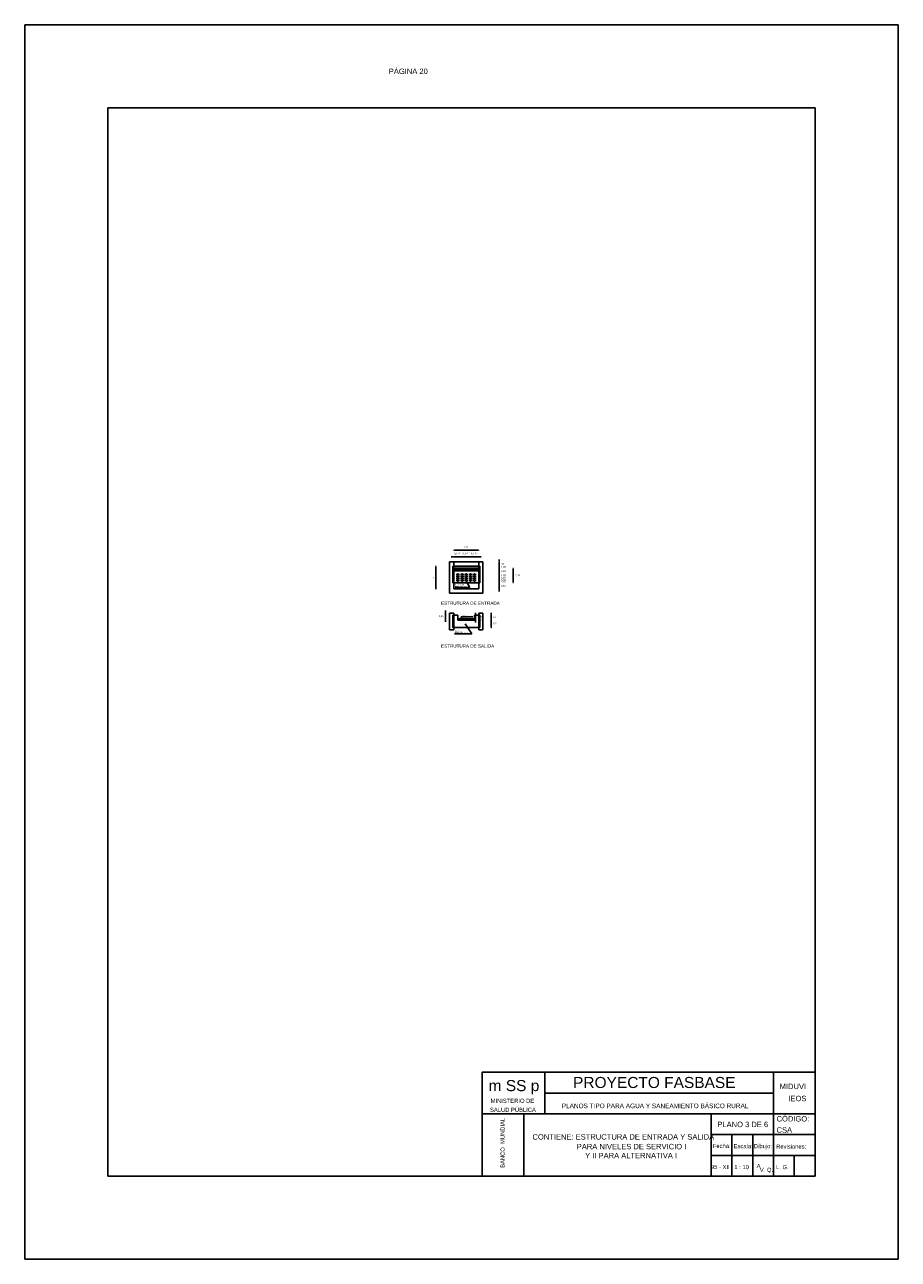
# Model space of a CAD drawing. Header units: metres. Extents: x 2029 to 4131, y 3282 to 4383.
# Tile 21 of 26: x 2462 to 2483, y 4353 to 4383. Entities that reach past the tile are written whole.
import ezdxf
from ezdxf.enums import TextEntityAlignment as Align

# ---------------------------------------------------------------- set-up
doc = ezdxf.new("R2010")
doc.units = ezdxf.units.M
doc.linetypes.add('ACAD_ISO02W100', pattern=[15, 12, -3])
doc.layers.add('Cotas', color=7, linetype='Continuous')
doc.layers.add('Dibujo', color=7, linetype='Continuous')
doc.styles.add('Annotative', font='arial.ttf')
doc.styles.get("Standard").update_dxf_attribs({"font": 'arial.ttf'})
doc.dimstyles.new('Vero', dxfattribs={"dimtxt": 0.04, "dimasz": 0.03, "dimexe": 1.25, "dimexo": 0.625, "dimgap": 0.05, "dimtad": 2, "dimtih": 1, "dimtoh": 1, "dimtxsty": 'Standard', "dimblk": 'DOT', "dimcen": 0, "dimse1": 1, "dimse2": 1, "dimadec": 0, "dimazin": 0, "dimtfac": 1, "dimtix": 1, "dimtmove": 0, "dimatfit": 2, "dimfxl": 1, "dimarcsym": 2})

# ---------------------------------------------------------------- blocks, each defined once
blk = doc.blocks.new('_Dot')
at = {"color": 0, "linetype": 'ByBlock', "lineweight": -2}
blk.add_line((-0.5, 0), (-1, 0), dxfattribs=at)
at = {"color": 0, "linetype": 'ByBlock', "const_width": 0.5}
blk.add_lwpolyline([(-0.25, 0, 1), (0.25, 0, 1)], format="xyb", close=True, dxfattribs=at)
blk = doc.blocks.new('*D95')
at = {"layer": 'Defpoints', "color": 0, "linetype": 'ACAD_ISO02W100', "transparency": 16777216}
for p in [(2472.677, 4370.324), (2472.077, 4370.041), (2472.677, 4370.041)]:
    blk.add_point(p, dxfattribs=at)
at = {"layer": 'Dibujo', "color": 0, "linetype": 'ACAD_ISO02W100', "lineweight": -2, "transparency": 16777216}
blk.add_line((2472.107, 4370.324), (2472.647, 4370.324), dxfattribs=at)
at = {"layer": 'Dibujo', "color": 0, "linetype": 'ACAD_ISO02W100', "lineweight": -2, "transparency": 16777216, "xscale": 0.03, "yscale": 0.03, "zscale": 0.03, "rotation": 180}
blk.add_blockref('_Dot', (2472.077, 4370.324), dxfattribs=at)
at = {"layer": 'Dibujo', "color": 0, "linetype": 'ACAD_ISO02W100', "lineweight": -2, "transparency": 16777216, "xscale": 0.03, "yscale": 0.03, "zscale": 0.03}
blk.add_blockref('_Dot', (2472.677, 4370.324), dxfattribs=at)
at = {"layer": 'Dibujo', "color": 0, "linetype": 'ACAD_ISO02W100', "transparency": 16777216, "insert": (2472.377, 4370.398), "char_height": 0.04, "attachment_point": 5}
blk.add_mtext('0,6', dxfattribs=at)
blk = doc.blocks.new('*D96')
at = {"layer": 'Defpoints', "color": 0, "linetype": 'ACAD_ISO02W100', "transparency": 16777216}
for p in [(2472.177, 4370.165), (2472.077, 4369.741), (2472.177, 4369.741)]:
    blk.add_point(p, dxfattribs=at)
at = {"layer": 'Dibujo', "color": 0, "linetype": 'ACAD_ISO02W100', "lineweight": -2, "transparency": 16777216}
for p, q in [((2472.047, 4370.165), (2472.017, 4370.165)), ((2472.077, 4370.165), (2472.177, 4370.165)), ((2472.207, 4370.165), (2472.237, 4370.165))]:
    blk.add_line(p, q, dxfattribs=at)
at = {"layer": 'Dibujo', "color": 0, "linetype": 'ACAD_ISO02W100', "lineweight": -2, "transparency": 16777216, "xscale": 0.03, "yscale": 0.03, "zscale": 0.03}
blk.add_blockref('_Dot', (2472.077, 4370.165), dxfattribs=at)
at = {"layer": 'Dibujo', "color": 0, "linetype": 'ACAD_ISO02W100', "lineweight": -2, "transparency": 16777216, "xscale": 0.03, "yscale": 0.03, "zscale": 0.03, "rotation": 180}
blk.add_blockref('_Dot', (2472.177, 4370.165), dxfattribs=at)
at = {"layer": 'Dibujo', "color": 0, "linetype": 'ACAD_ISO02W100', "transparency": 16777216, "insert": (2472.127, 4370.239), "char_height": 0.04, "attachment_point": 5}
blk.add_mtext('0,1', dxfattribs=at)
blk = doc.blocks.new('*D97')
at = {"layer": 'Defpoints', "color": 0, "linetype": 'ACAD_ISO02W100', "transparency": 16777216}
for p in [(2472.277, 4370.165), (2472.177, 4369.741), (2472.277, 4369.741)]:
    blk.add_point(p, dxfattribs=at)
at = {"layer": 'Dibujo', "color": 0, "linetype": 'ACAD_ISO02W100', "lineweight": -2, "transparency": 16777216}
for p, q in [((2472.147, 4370.165), (2472.117, 4370.165)), ((2472.177, 4370.165), (2472.277, 4370.165)), ((2472.307, 4370.165), (2472.337, 4370.165))]:
    blk.add_line(p, q, dxfattribs=at)
at = {"layer": 'Dibujo', "color": 0, "linetype": 'ACAD_ISO02W100', "lineweight": -2, "transparency": 16777216, "xscale": 0.03, "yscale": 0.03, "zscale": 0.03}
blk.add_blockref('_Dot', (2472.177, 4370.165), dxfattribs=at)
at = {"layer": 'Dibujo', "color": 0, "linetype": 'ACAD_ISO02W100', "lineweight": -2, "transparency": 16777216, "xscale": 0.03, "yscale": 0.03, "zscale": 0.03, "rotation": 180}
blk.add_blockref('_Dot', (2472.277, 4370.165), dxfattribs=at)
at = {"layer": 'Dibujo', "color": 0, "linetype": 'ACAD_ISO02W100', "transparency": 16777216, "insert": (2472.227, 4370.239), "char_height": 0.04, "attachment_point": 5}
blk.add_mtext('0,1', dxfattribs=at)
blk = doc.blocks.new('*D98')
at = {"layer": 'Defpoints', "color": 0, "linetype": 'ACAD_ISO02W100', "transparency": 16777216}
for p in [(2472.377, 4370.165), (2472.277, 4369.741), (2472.377, 4369.741)]:
    blk.add_point(p, dxfattribs=at)
at = {"layer": 'Dibujo', "color": 0, "linetype": 'ACAD_ISO02W100', "lineweight": -2, "transparency": 16777216}
for p, q in [((2472.247, 4370.165), (2472.217, 4370.165)), ((2472.277, 4370.165), (2472.377, 4370.165)), ((2472.407, 4370.165), (2472.437, 4370.165))]:
    blk.add_line(p, q, dxfattribs=at)
at = {"layer": 'Dibujo', "color": 0, "linetype": 'ACAD_ISO02W100', "lineweight": -2, "transparency": 16777216, "xscale": 0.03, "yscale": 0.03, "zscale": 0.03}
blk.add_blockref('_Dot', (2472.277, 4370.165), dxfattribs=at)
at = {"layer": 'Dibujo', "color": 0, "linetype": 'ACAD_ISO02W100', "lineweight": -2, "transparency": 16777216, "xscale": 0.03, "yscale": 0.03, "zscale": 0.03, "rotation": 180}
blk.add_blockref('_Dot', (2472.377, 4370.165), dxfattribs=at)
at = {"layer": 'Dibujo', "color": 0, "linetype": 'ACAD_ISO02W100', "transparency": 16777216, "insert": (2472.327, 4370.239), "char_height": 0.04, "attachment_point": 5}
blk.add_mtext('0,1', dxfattribs=at)
blk = doc.blocks.new('*D99')
at = {"layer": 'Defpoints', "color": 0, "linetype": 'ACAD_ISO02W100', "transparency": 16777216}
for p in [(2472.477, 4370.165), (2472.377, 4369.691), (2472.477, 4369.691)]:
    blk.add_point(p, dxfattribs=at)
at = {"layer": 'Dibujo', "color": 0, "linetype": 'ACAD_ISO02W100', "lineweight": -2, "transparency": 16777216}
for p, q in [((2472.347, 4370.165), (2472.317, 4370.165)), ((2472.377, 4370.165), (2472.477, 4370.165)), ((2472.507, 4370.165), (2472.537, 4370.165))]:
    blk.add_line(p, q, dxfattribs=at)
at = {"layer": 'Dibujo', "color": 0, "linetype": 'ACAD_ISO02W100', "lineweight": -2, "transparency": 16777216, "xscale": 0.03, "yscale": 0.03, "zscale": 0.03}
blk.add_blockref('_Dot', (2472.377, 4370.165), dxfattribs=at)
at = {"layer": 'Dibujo', "color": 0, "linetype": 'ACAD_ISO02W100', "lineweight": -2, "transparency": 16777216, "xscale": 0.03, "yscale": 0.03, "zscale": 0.03, "rotation": 180}
blk.add_blockref('_Dot', (2472.477, 4370.165), dxfattribs=at)
at = {"layer": 'Dibujo', "color": 0, "linetype": 'ACAD_ISO02W100', "transparency": 16777216, "insert": (2472.427, 4370.239), "char_height": 0.04, "attachment_point": 5}
blk.add_mtext('0,1', dxfattribs=at)
blk = doc.blocks.new('*D100')
at = {"layer": 'Defpoints', "color": 0, "linetype": 'ACAD_ISO02W100', "transparency": 16777216}
for p in [(2472.577, 4370.165), (2472.477, 4369.741), (2472.577, 4369.741)]:
    blk.add_point(p, dxfattribs=at)
at = {"layer": 'Dibujo', "color": 0, "linetype": 'ACAD_ISO02W100', "lineweight": -2, "transparency": 16777216}
for p, q in [((2472.447, 4370.165), (2472.417, 4370.165)), ((2472.477, 4370.165), (2472.577, 4370.165)), ((2472.607, 4370.165), (2472.637, 4370.165))]:
    blk.add_line(p, q, dxfattribs=at)
at = {"layer": 'Dibujo', "color": 0, "linetype": 'ACAD_ISO02W100', "lineweight": -2, "transparency": 16777216, "xscale": 0.03, "yscale": 0.03, "zscale": 0.03}
blk.add_blockref('_Dot', (2472.477, 4370.165), dxfattribs=at)
at = {"layer": 'Dibujo', "color": 0, "linetype": 'ACAD_ISO02W100', "lineweight": -2, "transparency": 16777216, "xscale": 0.03, "yscale": 0.03, "zscale": 0.03, "rotation": 180}
blk.add_blockref('_Dot', (2472.577, 4370.165), dxfattribs=at)
at = {"layer": 'Dibujo', "color": 0, "linetype": 'ACAD_ISO02W100', "transparency": 16777216, "insert": (2472.527, 4370.239), "char_height": 0.04, "attachment_point": 5}
blk.add_mtext('0,1', dxfattribs=at)
blk = doc.blocks.new('*D101')
at = {"layer": 'Defpoints', "color": 0, "linetype": 'ACAD_ISO02W100', "transparency": 16777216}
for p in [(2472.677, 4370.165), (2472.577, 4369.741), (2472.677, 4369.716)]:
    blk.add_point(p, dxfattribs=at)
at = {"layer": 'Dibujo', "color": 0, "linetype": 'ACAD_ISO02W100', "lineweight": -2, "transparency": 16777216}
for p, q in [((2472.547, 4370.165), (2472.517, 4370.165)), ((2472.577, 4370.165), (2472.677, 4370.165)), ((2472.707, 4370.165), (2472.737, 4370.165))]:
    blk.add_line(p, q, dxfattribs=at)
at = {"layer": 'Dibujo', "color": 0, "linetype": 'ACAD_ISO02W100', "lineweight": -2, "transparency": 16777216, "xscale": 0.03, "yscale": 0.03, "zscale": 0.03}
blk.add_blockref('_Dot', (2472.577, 4370.165), dxfattribs=at)
at = {"layer": 'Dibujo', "color": 0, "linetype": 'ACAD_ISO02W100', "lineweight": -2, "transparency": 16777216, "xscale": 0.03, "yscale": 0.03, "zscale": 0.03, "rotation": 180}
blk.add_blockref('_Dot', (2472.677, 4370.165), dxfattribs=at)
at = {"layer": 'Dibujo', "color": 0, "linetype": 'ACAD_ISO02W100', "transparency": 16777216, "insert": (2472.627, 4370.239), "char_height": 0.04, "attachment_point": 5}
blk.add_mtext('0,1', dxfattribs=at)
blk = doc.blocks.new('*D102')
at = {"layer": 'Defpoints', "color": 0, "linetype": 'ACAD_ISO02W100', "transparency": 16777216}
for p in [(2472.677, 4370.041), (2472.677, 4369.941), (2473.172, 4369.941)]:
    blk.add_point(p, dxfattribs=at)
at = {"layer": 'Dibujo', "color": 0, "linetype": 'ACAD_ISO02W100', "lineweight": -2, "transparency": 16777216}
for p, q in [((2473.172, 4370.071), (2473.172, 4370.101)), ((2473.172, 4370.041), (2473.172, 4369.941)), ((2473.172, 4369.911), (2473.172, 4369.881))]:
    blk.add_line(p, q, dxfattribs=at)
at = {"layer": 'Dibujo', "color": 0, "linetype": 'ACAD_ISO02W100', "lineweight": -2, "transparency": 16777216, "xscale": 0.03, "yscale": 0.03, "zscale": 0.03}
for p, rotation in [((2473.172, 4370.041), 270), ((2473.172, 4369.941), 90)]:
    blk.add_blockref('_Dot', p, dxfattribs=dict(at, rotation=rotation))
at = {"layer": 'Dibujo', "color": 0, "linetype": 'ACAD_ISO02W100', "transparency": 16777216, "insert": (2473.255, 4369.991), "char_height": 0.04, "attachment_point": 5}
blk.add_mtext('0,1', dxfattribs=at)
blk = doc.blocks.new('*D103')
at = {"layer": 'Defpoints', "color": 0, "linetype": 'ACAD_ISO02W100', "transparency": 16777216}
for p in [(2472.677, 4369.941), (2472.677, 4369.891), (2473.172, 4369.891)]:
    blk.add_point(p, dxfattribs=at)
at = {"layer": 'Dibujo', "color": 0, "linetype": 'ACAD_ISO02W100', "lineweight": -2, "transparency": 16777216}
for p, q in [((2473.172, 4369.971), (2473.172, 4370.001)), ((2473.172, 4369.941), (2473.172, 4369.891)), ((2473.172, 4369.861), (2473.172, 4369.831))]:
    blk.add_line(p, q, dxfattribs=at)
at = {"layer": 'Dibujo', "color": 0, "linetype": 'ACAD_ISO02W100', "lineweight": -2, "transparency": 16777216, "xscale": 0.03, "yscale": 0.03, "zscale": 0.03}
for p, rotation in [((2473.172, 4369.941), 270), ((2473.172, 4369.891), 90)]:
    blk.add_blockref('_Dot', p, dxfattribs=dict(at, rotation=rotation))
at = {"layer": 'Dibujo', "color": 0, "linetype": 'ACAD_ISO02W100', "transparency": 16777216, "insert": (2473.275, 4369.916), "char_height": 0.04, "attachment_point": 5}
blk.add_mtext('0,05', dxfattribs=at)
blk = doc.blocks.new('*D104')
at = {"layer": 'Defpoints', "color": 0, "linetype": 'ACAD_ISO02W100', "transparency": 16777216}
for p in [(2472.677, 4369.891), (2472.677, 4369.741), (2473.172, 4369.741)]:
    blk.add_point(p, dxfattribs=at)
at = {"layer": 'Dibujo', "color": 0, "linetype": 'ACAD_ISO02W100', "lineweight": -2, "transparency": 16777216}
for p, q in [((2473.172, 4369.921), (2473.172, 4369.951)), ((2473.172, 4369.891), (2473.172, 4369.741)), ((2473.172, 4369.711), (2473.172, 4369.681))]:
    blk.add_line(p, q, dxfattribs=at)
at = {"layer": 'Dibujo', "color": 0, "linetype": 'ACAD_ISO02W100', "lineweight": -2, "transparency": 16777216, "xscale": 0.03, "yscale": 0.03, "zscale": 0.03}
for p, rotation in [((2473.172, 4369.891), 270), ((2473.172, 4369.741), 90)]:
    blk.add_blockref('_Dot', p, dxfattribs=dict(at, rotation=rotation))
at = {"layer": 'Dibujo', "color": 0, "linetype": 'ACAD_ISO02W100', "transparency": 16777216, "insert": (2473.275, 4369.816), "char_height": 0.04, "attachment_point": 5}
blk.add_mtext('0,15', dxfattribs=at)
blk = doc.blocks.new('*D105')
at = {"layer": 'Defpoints', "color": 0, "linetype": 'ACAD_ISO02W100', "transparency": 16777216}
for p in [(2472.677, 4369.741), (2472.677, 4369.691), (2473.172, 4369.691)]:
    blk.add_point(p, dxfattribs=at)
at = {"layer": 'Dibujo', "color": 0, "linetype": 'ACAD_ISO02W100', "lineweight": -2, "transparency": 16777216}
for p, q in [((2473.172, 4369.771), (2473.172, 4369.801)), ((2473.172, 4369.741), (2473.172, 4369.691)), ((2473.172, 4369.661), (2473.172, 4369.631))]:
    blk.add_line(p, q, dxfattribs=at)
at = {"layer": 'Dibujo', "color": 0, "linetype": 'ACAD_ISO02W100', "lineweight": -2, "transparency": 16777216, "xscale": 0.03, "yscale": 0.03, "zscale": 0.03}
for p, rotation in [((2473.172, 4369.741), 270), ((2473.172, 4369.691), 90)]:
    blk.add_blockref('_Dot', p, dxfattribs=dict(at, rotation=rotation))
at = {"layer": 'Dibujo', "color": 0, "linetype": 'ACAD_ISO02W100', "transparency": 16777216, "insert": (2473.275, 4369.716), "char_height": 0.04, "attachment_point": 5}
blk.add_mtext('0,05', dxfattribs=at)
blk = doc.blocks.new('*D106')
at = {"layer": 'Defpoints', "color": 0, "linetype": 'ACAD_ISO02W100', "transparency": 16777216}
for p in [(2472.677, 4369.691), (2472.677, 4369.641), (2473.172, 4369.641)]:
    blk.add_point(p, dxfattribs=at)
at = {"layer": 'Dibujo', "color": 0, "linetype": 'ACAD_ISO02W100', "lineweight": -2, "transparency": 16777216}
for p, q in [((2473.172, 4369.721), (2473.172, 4369.751)), ((2473.172, 4369.691), (2473.172, 4369.641)), ((2473.172, 4369.611), (2473.172, 4369.581))]:
    blk.add_line(p, q, dxfattribs=at)
at = {"layer": 'Dibujo', "color": 0, "linetype": 'ACAD_ISO02W100', "lineweight": -2, "transparency": 16777216, "xscale": 0.03, "yscale": 0.03, "zscale": 0.03}
for p, rotation in [((2473.172, 4369.691), 270), ((2473.172, 4369.641), 90)]:
    blk.add_blockref('_Dot', p, dxfattribs=dict(at, rotation=rotation))
at = {"layer": 'Dibujo', "color": 0, "linetype": 'ACAD_ISO02W100', "transparency": 16777216, "insert": (2473.275, 4369.666), "char_height": 0.04, "attachment_point": 5}
blk.add_mtext('0,05', dxfattribs=at)
blk = doc.blocks.new('*D107')
at = {"layer": 'Defpoints', "color": 0, "linetype": 'ACAD_ISO02W100', "transparency": 16777216}
for p in [(2472.577, 4369.641), (2472.577, 4369.591), (2473.172, 4369.591)]:
    blk.add_point(p, dxfattribs=at)
at = {"layer": 'Dibujo', "color": 0, "linetype": 'ACAD_ISO02W100', "lineweight": -2, "transparency": 16777216}
for p, q in [((2473.172, 4369.671), (2473.172, 4369.701)), ((2473.172, 4369.641), (2473.172, 4369.591)), ((2473.172, 4369.561), (2473.172, 4369.531))]:
    blk.add_line(p, q, dxfattribs=at)
at = {"layer": 'Dibujo', "color": 0, "linetype": 'ACAD_ISO02W100', "lineweight": -2, "transparency": 16777216, "xscale": 0.03, "yscale": 0.03, "zscale": 0.03}
for p, rotation in [((2473.172, 4369.641), 270), ((2473.172, 4369.591), 90)]:
    blk.add_blockref('_Dot', p, dxfattribs=dict(at, rotation=rotation))
at = {"layer": 'Dibujo', "color": 0, "linetype": 'ACAD_ISO02W100', "transparency": 16777216, "insert": (2473.275, 4369.616), "char_height": 0.04, "attachment_point": 5}
blk.add_mtext('0,05', dxfattribs=at)
blk = doc.blocks.new('*D108')
at = {"layer": 'Defpoints', "color": 0, "linetype": 'ACAD_ISO02W100', "transparency": 16777216}
for p in [(2472.577, 4369.591), (2472.577, 4369.541), (2473.172, 4369.541)]:
    blk.add_point(p, dxfattribs=at)
at = {"layer": 'Dibujo', "color": 0, "linetype": 'ACAD_ISO02W100', "lineweight": -2, "transparency": 16777216}
for p, q in [((2473.172, 4369.621), (2473.172, 4369.651)), ((2473.172, 4369.591), (2473.172, 4369.541)), ((2473.172, 4369.511), (2473.172, 4369.481))]:
    blk.add_line(p, q, dxfattribs=at)
at = {"layer": 'Dibujo', "color": 0, "linetype": 'ACAD_ISO02W100', "lineweight": -2, "transparency": 16777216, "xscale": 0.03, "yscale": 0.03, "zscale": 0.03}
for p, rotation in [((2473.172, 4369.591), 270), ((2473.172, 4369.541), 90)]:
    blk.add_blockref('_Dot', p, dxfattribs=dict(at, rotation=rotation))
at = {"layer": 'Dibujo', "color": 0, "linetype": 'ACAD_ISO02W100', "transparency": 16777216, "insert": (2473.275, 4369.566), "char_height": 0.04, "attachment_point": 5}
blk.add_mtext('0,05', dxfattribs=at)
blk = doc.blocks.new('*D109')
at = {"layer": 'Defpoints', "color": 0, "linetype": 'ACAD_ISO02W100', "transparency": 16777216}
for p in [(2472.677, 4369.541), (2473.172, 4369.541), (2472.677, 4369.391)]:
    blk.add_point(p, dxfattribs=at)
at = {"layer": 'Dibujo', "color": 0, "linetype": 'ACAD_ISO02W100', "lineweight": -2, "transparency": 16777216}
for p, q in [((2473.172, 4369.571), (2473.172, 4369.601)), ((2473.172, 4369.391), (2473.172, 4369.541)), ((2473.172, 4369.361), (2473.172, 4369.331))]:
    blk.add_line(p, q, dxfattribs=at)
at = {"layer": 'Dibujo', "color": 0, "linetype": 'ACAD_ISO02W100', "lineweight": -2, "transparency": 16777216, "xscale": 0.03, "yscale": 0.03, "zscale": 0.03}
for p, rotation in [((2473.172, 4369.541), 270), ((2473.172, 4369.391), 90)]:
    blk.add_blockref('_Dot', p, dxfattribs=dict(at, rotation=rotation))
at = {"layer": 'Dibujo', "color": 0, "linetype": 'ACAD_ISO02W100', "transparency": 16777216, "insert": (2473.275, 4369.466), "char_height": 0.04, "attachment_point": 5}
blk.add_mtext('0,15', dxfattribs=at)
blk = doc.blocks.new('*D110')
at = {"layer": 'Defpoints', "color": 0, "linetype": 'ACAD_ISO02W100', "transparency": 16777216}
for p in [(2472.677, 4369.891), (2472.702, 4369.541), (2473.507, 4369.541)]:
    blk.add_point(p, dxfattribs=at)
at = {"layer": 'Dibujo', "color": 0, "linetype": 'ACAD_ISO02W100', "lineweight": -2, "transparency": 16777216}
blk.add_line((2473.507, 4369.861), (2473.507, 4369.571), dxfattribs=at)
at = {"layer": 'Dibujo', "color": 0, "linetype": 'ACAD_ISO02W100', "lineweight": -2, "transparency": 16777216, "xscale": 0.03, "yscale": 0.03, "zscale": 0.03}
for p, rotation in [((2473.507, 4369.891), 90), ((2473.507, 4369.541), 270)]:
    blk.add_blockref('_Dot', p, dxfattribs=dict(at, rotation=rotation))
at = {"layer": 'Dibujo', "color": 0, "linetype": 'ACAD_ISO02W100', "transparency": 16777216, "insert": (2473.609, 4369.716), "char_height": 0.04, "attachment_point": 5}
blk.add_mtext('0,35', dxfattribs=at)
blk = doc.blocks.new('*D111')
at = {"layer": 'Cotas', "color": 0, "lineweight": -2, "transparency": 16777216}
for p, q in [((2471.877, 4368.841), (2471.877, 4368.871)), ((2471.877, 4368.811), (2471.877, 4368.661)), ((2471.877, 4368.631), (2471.877, 4368.601))]:
    blk.add_line(p, q, dxfattribs=at)
at = {"layer": 'Defpoints', "color": 0, "transparency": 16777216}
for p in [(2471.877, 4368.661), (2471.977, 4368.811), (2471.977, 4368.661)]:
    blk.add_point(p, dxfattribs=at)
at = {"layer": 'Cotas', "color": 0, "lineweight": -2, "transparency": 16777216, "xscale": 0.03, "yscale": 0.03, "zscale": 0.03}
for p, rotation in [((2471.877, 4368.811), 270), ((2471.877, 4368.661), 90)]:
    blk.add_blockref('_Dot', p, dxfattribs=dict(at, rotation=rotation))
at = {"layer": 'Cotas', "color": 0, "transparency": 16777216, "insert": (2471.775, 4368.736), "char_height": 0.04, "attachment_point": 5}
blk.add_mtext('0,15', dxfattribs=at)
blk = doc.blocks.new('*D112')
at = {"layer": 'Cotas', "color": 0, "lineweight": -2, "transparency": 16777216}
for p, q in [((2472.979, 4368.791), (2472.979, 4368.821)), ((2472.979, 4368.761), (2472.979, 4368.661)), ((2472.979, 4368.631), (2472.979, 4368.601))]:
    blk.add_line(p, q, dxfattribs=at)
at = {"layer": 'Defpoints', "color": 0, "transparency": 16777216}
for p in [(2472.702, 4368.761), (2472.702, 4368.661), (2472.979, 4368.661)]:
    blk.add_point(p, dxfattribs=at)
at = {"layer": 'Cotas', "color": 0, "lineweight": -2, "transparency": 16777216, "xscale": 0.03, "yscale": 0.03, "zscale": 0.03}
for p, rotation in [((2472.979, 4368.761), 270), ((2472.979, 4368.661), 90)]:
    blk.add_blockref('_Dot', p, dxfattribs=dict(at, rotation=rotation))
at = {"layer": 'Cotas', "color": 0, "transparency": 16777216, "insert": (2473.061, 4368.711), "char_height": 0.04, "attachment_point": 5}
blk.add_mtext('0,1', dxfattribs=at)
blk = doc.blocks.new('*D113')
at = {"layer": 'Cotas', "color": 0, "lineweight": -2, "transparency": 16777216}
blk.add_line((2472.979, 4368.491), (2472.979, 4368.631), dxfattribs=at)
at = {"layer": 'Defpoints', "color": 0, "transparency": 16777216}
for p in [(2472.677, 4368.661), (2472.979, 4368.661), (2472.677, 4368.461)]:
    blk.add_point(p, dxfattribs=at)
at = {"layer": 'Cotas', "color": 0, "lineweight": -2, "transparency": 16777216, "xscale": 0.03, "yscale": 0.03, "zscale": 0.03}
for p, rotation in [((2472.979, 4368.661), 90), ((2472.979, 4368.461), 270)]:
    blk.add_blockref('_Dot', p, dxfattribs=dict(at, rotation=rotation))
at = {"layer": 'Cotas', "color": 0, "transparency": 16777216, "insert": (2473.065, 4368.561), "char_height": 0.04, "attachment_point": 5}
blk.add_mtext('0,2', dxfattribs=at)
blk = doc.blocks.new('*D114')
at = {"layer": 'Cotas', "color": 0, "lineweight": -2, "transparency": 16777216}
for p, q in [((2472.6, 4368.791), (2472.6, 4368.821)), ((2472.6, 4368.761), (2472.6, 4368.671)), ((2472.6, 4368.641), (2472.6, 4368.611))]:
    blk.add_line(p, q, dxfattribs=at)
at = {"layer": 'Defpoints', "color": 0, "transparency": 16777216}
for p in [(2472.577, 4368.761), (2472.577, 4368.671), (2472.6, 4368.671)]:
    blk.add_point(p, dxfattribs=at)
at = {"layer": 'Cotas', "color": 0, "lineweight": -2, "transparency": 16777216, "xscale": 0.03, "yscale": 0.03, "zscale": 0.03}
for p, rotation in [((2472.6, 4368.761), 270), ((2472.6, 4368.671), 90)]:
    blk.add_blockref('_Dot', p, dxfattribs=dict(at, rotation=rotation))
at = {"layer": 'Cotas', "color": 0, "transparency": 16777216, "insert": (2472.702, 4368.716), "char_height": 0.04, "attachment_point": 5}
blk.add_mtext('0,09', dxfattribs=at)
blk = doc.blocks.new('*D115')
at = {"layer": 'Cotas', "color": 0, "lineweight": -2, "transparency": 16777216}
for p, q in [((2472.6, 4368.701), (2472.6, 4368.731)), ((2472.6, 4368.671), (2472.6, 4368.641)), ((2472.6, 4368.611), (2472.6, 4368.581))]:
    blk.add_line(p, q, dxfattribs=at)
at = {"layer": 'Defpoints', "color": 0, "transparency": 16777216}
for p in [(2472.577, 4368.671), (2472.577, 4368.641), (2472.6, 4368.641)]:
    blk.add_point(p, dxfattribs=at)
at = {"layer": 'Cotas', "color": 0, "lineweight": -2, "transparency": 16777216, "xscale": 0.03, "yscale": 0.03, "zscale": 0.03}
for p, rotation in [((2472.6, 4368.671), 270), ((2472.6, 4368.641), 90)]:
    blk.add_blockref('_Dot', p, dxfattribs=dict(at, rotation=rotation))
at = {"layer": 'Cotas', "color": 0, "transparency": 16777216, "insert": (2472.702, 4368.656), "char_height": 0.04, "attachment_point": 5}
blk.add_mtext('0,03', dxfattribs=at)
blk = doc.blocks.new('*D116')
at = {"layer": 'Cotas', "color": 0, "lineweight": -2, "transparency": 16777216}
blk.add_line((2471.649, 4369.911), (2471.649, 4369.421), dxfattribs=at)
at = {"layer": 'Defpoints', "color": 0, "transparency": 16777216}
for p in [(2472.052, 4369.941), (2471.649, 4369.391), (2472.052, 4369.391)]:
    blk.add_point(p, dxfattribs=at)
at = {"layer": 'Cotas', "color": 0, "lineweight": -2, "transparency": 16777216, "xscale": 0.03, "yscale": 0.03, "zscale": 0.03}
for p, rotation in [((2471.649, 4369.941), 90), ((2471.649, 4369.391), 270)]:
    blk.add_blockref('_Dot', p, dxfattribs=dict(at, rotation=rotation))
at = {"layer": 'Cotas', "color": 0, "transparency": 16777216, "insert": (2471.588, 4369.666), "char_height": 0.04, "attachment_point": 5}
blk.add_mtext('h', dxfattribs=at)

msp = doc.modelspace()

# ---------------------------------------------------------------- linework, layer by layer
at = {"layer": 'Cotas', "linetype": 'ACAD_ISO02W100'}
for p, q in [((2471.977, 4370.041), (2472.777, 4370.041)), ((2471.977, 4369.291), (2471.977, 4370.041)), ((2472.052, 4369.941), (2472.702, 4369.941)), ((2472.077, 4369.391), (2472.077, 4370.041)), ((2472.077, 4369.891), (2472.677, 4369.891)), ((2472.077, 4369.881), (2472.677, 4369.881)), ((2472.077, 4369.866), (2472.677, 4369.866)), ((2472.077, 4369.848), (2472.677, 4369.848)), ((2472.077, 4369.831), (2472.677, 4369.831)), ((2472.177, 4369.721), (2472.177, 4369.761)), ((2472.277, 4369.721), (2472.277, 4369.761)), ((2472.377, 4369.721), (2472.377, 4369.761)), ((2472.477, 4369.721), (2472.477, 4369.761)), ((2472.577, 4369.721), (2472.577, 4369.761)), ((2472.677, 4370.041), (2472.677, 4369.391)), ((2472.777, 4370.041), (2472.777, 4369.291)), ((2472.052, 4369.541), (2472.702, 4369.541)), ((2472.137, 4369.741), (2472.217, 4369.741)), ((2472.137, 4369.691), (2472.217, 4369.691)), ((2472.137, 4369.641), (2472.217, 4369.641)), ((2472.137, 4369.591), (2472.217, 4369.591)), ((2472.177, 4369.671), (2472.177, 4369.711)), ((2472.177, 4369.621), (2472.177, 4369.661)), ((2472.177, 4369.571), (2472.177, 4369.611)), ((2472.237, 4369.741), (2472.317, 4369.741)), ((2472.237, 4369.691), (2472.317, 4369.691)), ((2472.237, 4369.641), (2472.317, 4369.641)), ((2472.237, 4369.591), (2472.317, 4369.591)), ((2472.277, 4369.671), (2472.277, 4369.711)), ((2472.277, 4369.621), (2472.277, 4369.661)), ((2472.277, 4369.571), (2472.277, 4369.611)), ((2472.337, 4369.741), (2472.417, 4369.741)), ((2472.337, 4369.691), (2472.417, 4369.691)), ((2472.337, 4369.641), (2472.417, 4369.641)), ((2472.337, 4369.591), (2472.417, 4369.591)), ((2472.377, 4369.671), (2472.377, 4369.711)), ((2472.377, 4369.621), (2472.377, 4369.661)), ((2472.377, 4369.571), (2472.377, 4369.611)), ((2472.437, 4369.741), (2472.517, 4369.741)), ((2472.437, 4369.691), (2472.517, 4369.691)), ((2472.437, 4369.641), (2472.517, 4369.641)), ((2472.437, 4369.591), (2472.517, 4369.591)), ((2472.477, 4369.671), (2472.477, 4369.711)), ((2472.477, 4369.621), (2472.477, 4369.661)), ((2472.477, 4369.571), (2472.477, 4369.611)), ((2472.537, 4369.741), (2472.617, 4369.741)), ((2472.537, 4369.691), (2472.617, 4369.691)), ((2472.537, 4369.641), (2472.617, 4369.641)), ((2472.537, 4369.591), (2472.617, 4369.591)), ((2472.577, 4369.671), (2472.577, 4369.711)), ((2472.577, 4369.621), (2472.577, 4369.661)), ((2472.577, 4369.571), (2472.577, 4369.611)), ((2472.777, 4369.291), (2471.977, 4369.291)), ((2472.677, 4369.391), (2472.077, 4369.391))]:
    msp.add_line(p, q, dxfattribs=at)
at = {"layer": 'Dibujo', "color": 0, "linetype": 'ByBlock'}
for p, q in [((2461.764, 4382.965), (2482.764, 4382.965)), ((2461.764, 4353.265), (2461.764, 4382.965)), ((2461.764, 4382.965), (2464.764, 4382.965)), ((2461.764, 4382.965), (2464.264, 4382.965)), ((2482.764, 4382.965), (2482.764, 4353.265)), ((2463.764, 4380.965), (2463.764, 4355.265)), ((2480.764, 4380.965), (2463.764, 4380.965)), ((2480.764, 4380.965), (2480.764, 4355.265)), ((2472.764, 4357.765), (2472.764, 4355.265)), ((2480.764, 4357.765), (2472.764, 4357.765)), ((2474.264, 4357.765), (2474.264, 4356.765)), ((2479.764, 4355.265), (2479.764, 4357.765)), ((2479.764, 4357.265), (2474.264, 4357.265)), ((2480.764, 4356.765), (2472.764, 4356.765)), ((2473.764, 4356.765), (2473.764, 4355.265)), ((2473.764, 4355.265), (2473.764, 4356.765)), ((2478.264, 4355.265), (2478.264, 4356.765)), ((2480.764, 4356.265), (2478.264, 4356.265)), ((2478.764, 4355.265), (2478.764, 4356.265)), ((2479.264, 4355.265), (2479.264, 4356.265)), ((2480.764, 4355.765), (2478.264, 4355.765)), ((2480.264, 4355.265), (2480.264, 4355.765)), ((2480.764, 4355.265), (2463.764, 4355.265)), ((2482.764, 4353.265), (2461.764, 4353.265))]:
    msp.add_line(p, q, dxfattribs=at)
at = {"layer": 'Dibujo', "linetype": 'ACAD_ISO02W100'}
for p, q in [((2472.052, 4369.541), (2472.052, 4369.941)), ((2472.702, 4369.541), (2472.702, 4369.941)), ((2472.463, 4369.43), (2472.377, 4369.576)), ((2472.111, 4369.43), (2472.398, 4369.43)), ((2472.398, 4369.43), (2472.463, 4369.43)), ((2472.077, 4368.761), (2472.052, 4368.761)), ((2472.052, 4368.761), (2472.052, 4368.461)), ((2472.677, 4368.761), (2472.702, 4368.761)), ((2472.702, 4368.761), (2472.702, 4368.461)), ((2472.052, 4368.461), (2472.077, 4368.461)), ((2472.702, 4368.461), (2472.677, 4368.461))]:
    msp.add_line(p, q, dxfattribs=at)
at = {"layer": 'Dibujo'}
for p, q in [((2471.977, 4368.811), (2471.977, 4368.411)), ((2472.077, 4368.811), (2471.977, 4368.811)), ((2472.077, 4368.411), (2472.077, 4368.811)), ((2472.177, 4368.761), (2472.077, 4368.761)), ((2472.177, 4368.761), (2472.077, 4368.761)), ((2472.177, 4368.641), (2472.177, 4368.761)), ((2472.577, 4368.671), (2472.177, 4368.671)), ((2472.577, 4368.641), (2472.177, 4368.641)), ((2472.252, 4368.72), (2472.534, 4368.72)), ((2472.252, 4368.72), (2472.252, 4368.691)), ((2472.252, 4368.691), (2472.277, 4368.72)), ((2472.677, 4368.761), (2472.577, 4368.761)), ((2472.677, 4368.761), (2472.577, 4368.761)), ((2472.577, 4368.761), (2472.577, 4368.641)), ((2472.677, 4368.811), (2472.677, 4368.411)), ((2472.777, 4368.811), (2472.677, 4368.811)), ((2472.777, 4368.411), (2472.777, 4368.811)), ((2471.977, 4368.411), (2472.077, 4368.411)), ((2472.677, 4368.461), (2472.077, 4368.461)), ((2472.098, 4368.313), (2472.422, 4368.313)), ((2472.509, 4368.313), (2472.35, 4368.554)), ((2472.422, 4368.313), (2472.509, 4368.313)), ((2472.677, 4368.411), (2472.777, 4368.411))]:
    msp.add_line(p, q, dxfattribs=at)
at = {"layer": 'Dibujo', "linetype": 'ACAD_ISO02W100'}
for centre in [(2472.177, 4369.741), (2472.177, 4369.691), (2472.177, 4369.641), (2472.177, 4369.591), (2472.277, 4369.741), (2472.277, 4369.691), (2472.277, 4369.641), (2472.277, 4369.591), (2472.377, 4369.741), (2472.377, 4369.691), (2472.377, 4369.641), (2472.377, 4369.591), (2472.477, 4369.741), (2472.477, 4369.691), (2472.477, 4369.641), (2472.477, 4369.591), (2472.577, 4369.741), (2472.577, 4369.691), (2472.577, 4369.641), (2472.577, 4369.591)]:
    msp.add_circle(centre, 0.015, dxfattribs=at)

# ---------------------------------------------------------------- texts
for s, height, p in [('PANTALLA DE ', 0.02338, (2472.109, 4369.476)), ('HIERRO TOL. A.C.', 0.02338, (2472.109, 4369.438)), ('LAMINA DE AGUA', 0.02338, (2472.248, 4368.726)), ('PLACA DE ', 0.0234, (2472.109, 4368.365)), ('HIERRO TOL. O A.C.', 0.02338, (2472.109, 4368.33))]:
    msp.add_text(s, height=height, rotation=0.5341, dxfattribs=at).set_placement(p)
for s, p in [('ESTRUTURA DE ENTRADA', (2471.774, 4369.01)), ('ESTRUTURA DE SALIDA', (2471.774, 4367.98))]:
    msp.add_text(s, height=0.07862, dxfattribs=at).set_placement(p)
at = {"layer": 'Dibujo', "color": 0, "linetype": 'ByBlock'}
for s, height, p in [('PROYECTO FASBASE', 0.26624, (2474.946, 4357.386)), ('m SS p', 0.2662, (2472.916, 4357.311)), ('PLANOS TIPO PARA AGUA Y SANEAMIENTO BÁSICO RURAL', 0.11076, (2474.674, 4356.901))]:
    msp.add_text(s, height=height, dxfattribs=at).set_placement(p)
at = {"layer": 'Dibujo', "color": 0, "linetype": 'ByBlock', "style": 'Annotative'}
for s, p in [('MIDUVI', (2479.912, 4357.36)), ('IEOS', (2480.121, 4357.069)), ('CÓDIGO:', (2479.838, 4356.581)), ('PLANO 3 DE 6', (2478.415, 4356.445)), ('CSA', (2479.838, 4356.311)), ('CONTIENE: ESTRUCTURA DE ENTRADA Y SALIDA', (2473.97, 4356.145))]:
    msp.add_text(s, height=0.13, dxfattribs=at).set_placement(p)
at = {"layer": 'Dibujo', "color": 0, "linetype": 'ByBlock'}
for s, p in [('MINISTERIO DE', (2473.488, 4357.028)), ('SALUD PÚBLICA', (2473.5, 4356.812)), ('Fecha:', (2478.519, 4355.943)), ('Escala:', (2479.035, 4355.938)), ('Dibujo:', (2479.511, 4355.938)), ('Revisiones:', (2480.189, 4355.927)), ('95 - XII', (2478.486, 4355.436)), ('1 : 10', (2478.998, 4355.434)), ('A', (2479.407, 4355.461)), ('L. G. ', (2479.998, 4355.434)), ('V. Q.', (2479.595, 4355.368))]:
    msp.add_text(s, height=0.1, dxfattribs=at).set_placement(p, align=Align.CENTER)
msp.add_text('BANCO  MUNDIAL', height=0.1, rotation=90, dxfattribs=at).set_placement((2473.301, 4356.067), align=Align.CENTER)
at = {"layer": 'Dibujo', "color": 0, "linetype": 'ByBlock', "char_height": 0.13, "attachment_point": 1}
for s, insert, width in [('PÁGINA 20', (2470.516, 4381.909), 2.90393), (' PARA NIVELES DE SERVICIO I       Y II PARA ALTERNATIVA I', (2474.984, 4356.042), 2.74501)]:
    msp.add_mtext(s, dxfattribs=dict(at, insert=insert, width=width))

# ---------------------------------------------------------------- dimensions: what is measured, and where the dimension line sits
at = {"layer": 'Cotas'}
dim = msp.add_linear_dim(base=(2471.649, 4369.391), p1=(2472.052, 4369.941), p2=(2472.052, 4369.391), angle=90, text='h', dimstyle='Vero', dxfattribs=at)
dim.commit()
dim.dimension.update_dxf_attribs({"geometry": '*D116', "text_midpoint": (2471.588, 4369.666)})
for base, p1, p2, picture, middle in [((2471.877, 4368.661), (2471.977, 4368.811), (2471.977, 4368.661), '*D111', (2471.775, 4368.736)), ((2472.6, 4368.671), (2472.577, 4368.761), (2472.577, 4368.671), '*D114', (2472.702, 4368.716)), ((2472.6, 4368.641), (2472.577, 4368.671), (2472.577, 4368.641), '*D115', (2472.702, 4368.656)), ((2472.979, 4368.661), (2472.677, 4368.461), (2472.677, 4368.661), '*D113', (2473.065, 4368.561)), ((2472.979, 4368.661), (2472.702, 4368.761), (2472.702, 4368.661), '*D112', (2473.061, 4368.711))]:
    dim = msp.add_linear_dim(base=base, p1=p1, p2=p2, angle=90, dimstyle='Vero', dxfattribs=at)
    dim.commit()
    dim.dimension.update_dxf_attribs({"geometry": picture, "text_midpoint": middle})
at = {"layer": 'Dibujo', "linetype": 'ACAD_ISO02W100'}
for base, p1, p2, picture, middle in [((2472.677, 4370.324), (2472.077, 4370.041), (2472.677, 4370.041), '*D95', (2472.377, 4370.398)), ((2472.177, 4370.165), (2472.077, 4369.741), (2472.177, 4369.741), '*D96', (2472.127, 4370.239)), ((2472.277, 4370.165), (2472.177, 4369.741), (2472.277, 4369.741), '*D97', (2472.227, 4370.239)), ((2472.377, 4370.165), (2472.277, 4369.741), (2472.377, 4369.741), '*D98', (2472.327, 4370.239)), ((2472.477, 4370.165), (2472.377, 4369.691), (2472.477, 4369.691), '*D99', (2472.427, 4370.239)), ((2472.577, 4370.165), (2472.477, 4369.741), (2472.577, 4369.741), '*D100', (2472.527, 4370.239)), ((2472.677, 4370.165), (2472.577, 4369.741), (2472.677, 4369.716), '*D101', (2472.627, 4370.239))]:
    dim = msp.add_linear_dim(base=base, p1=p1, p2=p2, dimstyle='Vero', dxfattribs=at)
    dim.commit()
    dim.dimension.update_dxf_attribs({"geometry": picture, "text_midpoint": middle})
for base, p1, p2, picture, middle in [((2473.172, 4369.941), (2472.677, 4370.041), (2472.677, 4369.941), '*D102', (2473.255, 4369.991)), ((2473.172, 4369.891), (2472.677, 4369.941), (2472.677, 4369.891), '*D103', (2473.275, 4369.916)), ((2473.172, 4369.741), (2472.677, 4369.891), (2472.677, 4369.741), '*D104', (2473.275, 4369.816)), ((2473.507, 4369.541), (2472.677, 4369.891), (2472.702, 4369.541), '*D110', (2473.609, 4369.716)), ((2473.172, 4369.691), (2472.677, 4369.741), (2472.677, 4369.691), '*D105', (2473.275, 4369.716)), ((2473.172, 4369.591), (2472.577, 4369.641), (2472.577, 4369.591), '*D107', (2473.275, 4369.616)), ((2473.172, 4369.541), (2472.577, 4369.591), (2472.577, 4369.541), '*D108', (2473.275, 4369.566)), ((2473.172, 4369.641), (2472.677, 4369.691), (2472.677, 4369.641), '*D106', (2473.275, 4369.666)), ((2473.172, 4369.541), (2472.677, 4369.391), (2472.677, 4369.541), '*D109', (2473.275, 4369.466))]:
    dim = msp.add_linear_dim(base=base, p1=p1, p2=p2, angle=90, dimstyle='Vero', dxfattribs=at)
    dim.commit()
    dim.dimension.update_dxf_attribs({"geometry": picture, "text_midpoint": middle})

doc.saveas('drawing.dxf')
